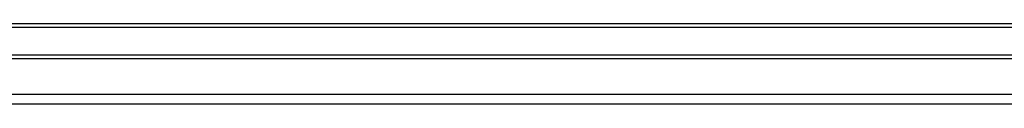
# Model space of a CAD drawing. Header units: millimetres. Extents: x 0 to 420, y 0 to 297.
# Tile 10 of 55: x 145.1 to 161.46, y 99 to 100.33. Entities that reach past the tile are written whole.
import ezdxf

# ---------------------------------------------------------------- set-up
doc = ezdxf.new("R2010")
doc.units = ezdxf.units.MM

msp = doc.modelspace()

# ---------------------------------------------------------------- linework, layer by layer
at = {"color": 7, "linetype": 'Continuous', "lineweight": 25}
for p, q in [((219.0801, 100.33373), (57.30975, 100.33373)), ((219.0801, 100.27595), (57.30975, 100.27595)), ((219.0801, 99.81375), (57.30975, 99.81375)), ((219.0801, 99.75598), (57.30975, 99.75598)), ((219.0801, 99.16312), (57.30975, 99.16312)), ((197.07612, 99.0049), (108.92347, 99.0049))]:
    msp.add_line(p, q, dxfattribs=at)

doc.saveas('drawing.dxf')
